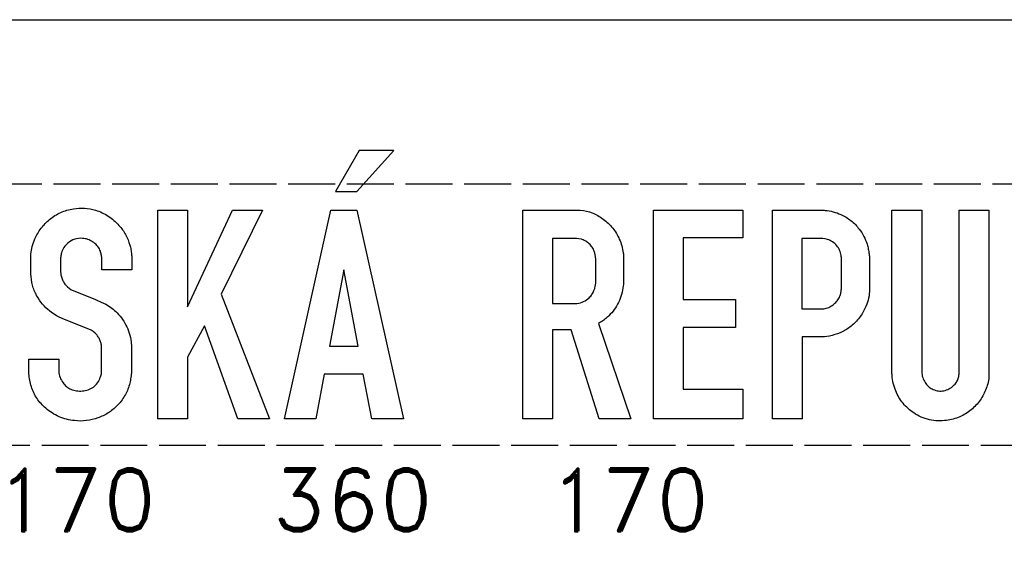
# Model space of a CAD drawing. Header units: millimetres. Extents: x -411 to 11679, y -762 to 3466.
# Tile 7 of 19: x 891 to 1835, y 2725 to 3225. Entities that reach past the tile are written whole.
import ezdxf

# ---------------------------------------------------------------- set-up
doc = ezdxf.new("R2010")
doc.units = ezdxf.units.MM
doc.header["$LTSCALE"] = 5
doc.linetypes.add('ACAD_ISO02W100', pattern=[15, 12, -3])
doc.layers.add('Kóty', color=2, linetype='Continuous')
doc.layers.add('Značka', color=7, linetype='Continuous')
doc.styles.get("Standard").update_dxf_attribs({"font": 'romand.shx', "height": 60})
doc.dimstyles.get("Standard").update_dxf_attribs({"dimtxt": 60, "dimasz": 70, "dimexe": 0.18, "dimexo": 0.0625, "dimgap": 30, "dimtad": 1, "dimdec": 0, "dimzin": 0, "dimdsep": 46, "dimtxsty": 'Standard', "dimcen": 0.09, "dimadec": 0, "dimazin": 0, "dimtfac": 1, "dimtdec": 0, "dimtofl": 0, "dimtmove": 0, "dimatfit": 3, "dimfxl": 1, "dimtolj": 1, "dimtzin": 0, "dimarcsym": 0})

# ---------------------------------------------------------------- blocks, each defined once
blk = doc.blocks.new('*D12')
at = {"layer": 'Defpoints', "color": 0, "transparency": 16777216}
for p in [(1030.47, 2705), (860.47, 2456.74), (1030.47, 2439.32)]:
    blk.add_point(p, dxfattribs=at)
at = {"layer": 'Kóty', "color": 0, "lineweight": -2, "transparency": 16777216}
for p, q in [((790.47, 2705), (720.47, 2705)), ((860.47, 2456.8), (860.47, 2705.18)), ((1030.47, 2439.39), (1030.47, 2705.18)), ((1100.47, 2705), (1170.47, 2705))]:
    blk.add_line(p, q, dxfattribs=at)
at = {"layer": 'Kóty', "color": 0, "transparency": 16777216}
for points in [[(790.47, 2716.67), (790.47, 2693.33), (860.47, 2705)], [(1100.47, 2716.67), (1100.47, 2693.33), (1030.47, 2705)]]:
    blk.add_solid(points, dxfattribs=at)
at = {"layer": 'Kóty', "color": 0, "transparency": 16777216, "insert": (945.47, 2765), "char_height": 60, "attachment_point": 5}
blk.add_mtext('\\A1;170', dxfattribs=at)
blk = doc.blocks.new('*D13')
at = {"layer": 'Defpoints', "color": 0, "transparency": 16777216}
for p in [(1390.47, 2705), (1390.47, 2570.09), (1030.47, 2438.76)]:
    blk.add_point(p, dxfattribs=at)
at = {"layer": 'Kóty', "color": 0, "lineweight": -2, "transparency": 16777216}
for p, q in [((1030.47, 2438.82), (1030.47, 2705.18)), ((1100.47, 2705), (1320.47, 2705)), ((1390.47, 2570.15), (1390.47, 2705.18))]:
    blk.add_line(p, q, dxfattribs=at)
at = {"layer": 'Kóty', "color": 0, "transparency": 16777216}
for points in [[(1100.47, 2716.67), (1100.47, 2693.33), (1030.47, 2705)], [(1320.47, 2716.67), (1320.47, 2693.33), (1390.47, 2705)]]:
    blk.add_solid(points, dxfattribs=at)
at = {"layer": 'Kóty', "color": 0, "transparency": 16777216, "insert": (1210.47, 2765), "char_height": 60, "attachment_point": 5}
blk.add_mtext('\\A1;360', dxfattribs=at)

msp = doc.modelspace()

# ---------------------------------------------------------------- linework, layer by layer
at = {"layer": 'Značka', "color": 5}
for points in [[(0, 0), (0, 3225), (2500, 3225), (2500, 0), (0, 0)], [(1194.08, 3060.32), (1214.64, 3060.32), (1250, 3099.76), (1216.72, 3099.76), (1194.08, 3060.32)], [(1023.77, 2842.52), (1023.77, 3042.5), (1052.33, 3042.5), (1052.33, 2949.81), (1095.42, 3042.5), (1124.19, 3042.5), (1084.5, 2962.17), (1130.98, 2842.52), (1100.5, 2842.52), (1068.42, 2931.65), (1052.33, 2901.6), (1052.33, 2842.52), (1023.77, 2842.52)], [(1145.15, 2842.5), (1189.5, 3042.52), (1214.54, 3042.52), (1259.27, 2842.5), (1228.85, 2842.5), (1220.56, 2885.31), (1183.33, 2885.31), (1175.27, 2842.5), (1145.15, 2842.5)], [(1498.96, 2842.5), (1498.96, 3042.5), (1584.54, 3042.5), (1584.54, 3016), (1527.36, 3016), (1527.36, 2956.94), (1577.46, 2956.94), (1577.46, 2930.15), (1527.36, 2930.15), (1527.36, 2871.02), (1584.54, 2871.02), (1584.54, 2842.5), (1498.96, 2842.5)], [(1188.42, 2912.17), (1215.75, 2912.17), (1202, 2985.21), (1188.42, 2912.17)]]:
    msp.add_lwpolyline(points, dxfattribs=at)
at = {"layer": 'Značka', "color": 7, "linetype": 'ACAD_ISO02W100', "ltscale": 0.75}
msp.add_lwpolyline([(125, 2817.51), (2375, 2817.51), (2375, 3067.51), (125, 3067.51)], close=True, dxfattribs=at)
at = {"layer": 'Značka', "color": 5}
for points in [[(928.834, 2899.85), (928.834, 2889.08), (928.862, 2888.57), (928.896, 2888.06, 0.0678454), (930.134, 2882.27, 0.0802684), (933, 2877.06, 0.0708563), (936.387, 2873.49, 0.0684467), (940.604, 2870.98, 0.0721768), (945.925, 2869.46, 0.0598649), (951.521, 2869.37, 0.0622895), (957.081, 2870.49, 0.0805249), (962.042, 2873.08, 0.0821992), (966.068, 2877.09, 0.0728598), (968.709, 2882.15), (969.286, 2883.91, 0.0242245), (969.688, 2885.71), (969.81, 2886.47), (969.917, 2887.23), (969.917, 2910.62, 0.0040665), (969.91, 2911.48, 0.012182), (969.875, 2912.33, 0.0575179), (969.229, 2915.72, 0.0413058), (967.917, 2918.96, 0.0418229), (966.107, 2922.09, 0.0555621), (963.75, 2924.79), (961.958, 2926.26), (959.98, 2927.48), (959.161, 2927.91), (958.334, 2928.31), (932.229, 2938.83), (931.603, 2939.07), (930.979, 2939.31, -0.0370484), (926.321, 2941.6), (921.979, 2944.5, -0.0476311), (914.832, 2950.79, -0.0533724), (909.084, 2958.4, -0.0616571), (904.456, 2968.15, -0.0625311), (902.354, 2978.67), (902.277, 2979.53), (902.209, 2980.4), (902.209, 2997.48, -0.0026454), (902.225, 2998.89, -0.0080378), (902.271, 3000.29, -0.0521206), (903.468, 3007.78, -0.0418308), (906.063, 3014.98, -0.0592888), (911.936, 3025.18, -0.0648885), (920.104, 3033.6, -0.0704637), (930.78, 3040.29, -0.0690214), (942.896, 3043.81, -0.0591365), (953.534, 3044.4, -0.0594967), (964, 3042.48, -0.0736934), (976.337, 3036.86, -0.0723478), (986.584, 3027.92, -0.0587024), (992.914, 3019.09, -0.0597001), (996.98, 3009.08, -0.0253299), (998.026, 3004.76, -0.0256407), (998.625, 3000.35), (998.704, 2999.39), (998.771, 2998.42), (998.771, 2985.42), (970.188, 2985.42), (970.188, 2996.23), (970.127, 2996.79), (970.063, 2997.35, 0.0269313), (969.487, 3000.82, 0.0496412), (968.396, 3004.15, 0.0841662), (965.525, 3008.69, 0.0706711), (961.355, 3012.21, 0.066928), (956.661, 3014.55, 0.0706383), (951.542, 3015.52, 0.0968758), (944.233, 3014.62, 0.0977554), (937.729, 3011.02, 0.0803741), (933.771, 3006.8, 0.0883112), (931.459, 3001.6, 0.0272424), (931.033, 2999.64, 0.0139144), (930.771, 2997.65), (930.707, 2997.04), (930.646, 2996.44), (930.646, 2983.56), (930.685, 2983.05), (930.729, 2982.54, 0.043572), (931.442, 2978.67, 0.0486619), (932.854, 2974.98, 0.0484958), (934.731, 2971.79, 0.0493716), (937.188, 2969.02), (938.767, 2967.67), (940.5, 2966.54), (941.131, 2966.2), (941.771, 2965.87), (963.438, 2957.19), (964.124, 2956.86), (964.813, 2956.54), (969.487, 2954.53), (974.084, 2952.37, -0.0464021), (979.771, 2948.73, -0.0370708), (984.813, 2944.17, -0.0425303), (990.121, 2937.81, -0.0476809), (994.188, 2930.62, -0.0473467), (997.019, 2922.69, -0.0410802), (998.417, 2914.4), (998.482, 2913.73), (998.542, 2913.06), (998.542, 2887.69), (998.49, 2887.15), (998.438, 2886.6, -0.0152463), (997.737, 2880.98, -0.0288898), (996.542, 2875.44, -0.0699283), (991.985, 2864.52, -0.0664071), (984.625, 2855.15, -0.06004), (976.223, 2848.25, -0.0584867), (966.48, 2843.54, -0.0603021), (955.372, 2840.87, -0.058903), (943.896, 2840.9, -0.0774752), (929.187, 2844.66, -0.0828863), (916.396, 2852.83, -0.0708527), (908.054, 2862.16, -0.0727182), (902.709, 2873.37, -0.0349292), (901.115, 2879.55, -0.026624), (900.292, 2885.85), (900.238, 2886.51), (900.188, 2887.17), (900.188, 2899.85), (928.834, 2899.85)], [(1373.56, 2842.52), (1373.56, 3042.5), (1426.02, 3042.5), (1427.38, 3042.49), (1428.73, 3042.46, -0.0837781), (1440.21, 3039.91, -0.0686201), (1450.61, 3033.96, -0.0685267), (1459.78, 3025.39, -0.0720648), (1466.15, 3014.75, -0.0375892), (1468.49, 3008.3, -0.0303056), (1469.94, 3001.6), (1470.09, 3000.66), (1470.23, 2999.71), (1470.23, 2972.33), (1470.09, 2971.16), (1469.94, 2969.98, -0.0347292), (1468.29, 2961.85, -0.0482154), (1465.33, 2954.1, -0.0497685), (1461.3, 2947.29, -0.0450007), (1456.04, 2941.35, -0.0273028), (1452.29, 2938.05, -0.0271534), (1448.21, 2935.19), (1447.19, 2934.56), (1446.17, 2933.94), (1477.29, 2842.52), (1446.79, 2842.52), (1420, 2928.04), (1402.23, 2928.04), (1402.23, 2842.52), (1373.56, 2842.52)], [(1612.88, 2842.52), (1612.88, 3042.5), (1661.46, 3042.5), (1662.51, 3042.42), (1663.56, 3042.33, -0.0411886), (1671.17, 3040.99, -0.0447158), (1678.46, 3038.35, -0.0661042), (1688.18, 3032.48, -0.0645472), (1696.08, 3024.29, -0.0470961), (1700.52, 3017.46, -0.048363), (1703.56, 3009.96, -0.0257836), (1704.76, 3005.29, -0.0186267), (1705.54, 3000.54), (1705.68, 2999.45), (1705.81, 2998.35), (1705.81, 2965.62), (1705.82, 2965.1), (1705.81, 2964.58, -0.0645227), (1704.59, 2956.35, -0.0470751), (1701.54, 2948.48, -0.0588956), (1695.46, 2938.52, -0.0699752), (1687.15, 2930.52, -0.0633714), (1677.86, 2925.11, -0.0514546), (1667.56, 2921.94), (1665.13, 2921.47), (1662.69, 2921.19), (1661.42, 2921.13), (1660.15, 2921.1), (1641.33, 2921.1), (1641.33, 2842.52), (1612.88, 2842.52)], [(1727.48, 3042.5), (1755.98, 3042.5), (1755.98, 2887.73), (1756.03, 2887.02), (1756.08, 2886.31, 0.0671588), (1757.32, 2881.05, 0.0758215), (1759.98, 2876.33, 0.0683144), (1763.08, 2873.06, 0.0698582), (1766.94, 2870.75, 0.0785243), (1771.91, 2869.38, 0.0781175), (1777.06, 2869.6, 0.0795627), (1782.11, 2871.33, 0.0719694), (1786.46, 2874.5, 0.0592555), (1789.18, 2877.65, 0.0747646), (1790.94, 2881.33, 0.0316103), (1791.45, 2883.34, 0.0101451), (1791.79, 2885.4), (1791.88, 2885.94), (1791.96, 2886.48), (1791.96, 3042.5), (1820.44, 3042.5), (1820.44, 2885.6), (1820.43, 2884.75, -0.0054367), (1820.42, 2883.9, -0.0476763), (1819.61, 2877.72, -0.036981), (1817.75, 2871.71, -0.0655269), (1811.9, 2860.51, -0.0715357), (1803.27, 2851.31, -0.0753966), (1792.35, 2844.48, -0.0739119), (1779.83, 2841.12, -0.0916771), (1763.38, 2841.77, -0.0962694), (1748.33, 2848.31, -0.0816834), (1738.06, 2857.48, -0.0766012), (1731.13, 2869.33, -0.0429616), (1728.71, 2876.66, -0.0423627), (1727.58, 2884.25), (1727.53, 2885.07), (1727.48, 2885.9), (1727.48, 3042.5)], [(1402.23, 3015.48), (1402.23, 2953.17), (1424.04, 2953.17), (1424.8, 2953.19), (1425.56, 2953.23, 0.0895676), (1431.93, 2954.88, 0.0957573), (1437.29, 2958.69, 0.0606006), (1439.94, 2961.87, 0.0452921), (1441.86, 2965.54, 0.0315408), (1442.81, 2968.15, 0.0444283), (1443.36, 2970.85), (1443.43, 2971.57), (1443.48, 2972.29), (1443.48, 2996.19), (1443.42, 2996.84), (1443.36, 2997.5, 0.0332246), (1442.78, 3000.82, 0.0444876), (1441.69, 3004.02, 0.0628245), (1439.51, 3007.83, 0.0608894), (1436.46, 3011, 0.0531573), (1433.3, 3013.18, 0.0528446), (1429.77, 3014.65), (1427.47, 3015.21), (1425.13, 3015.46), (1424.3, 3015.48), (1423.48, 3015.48), (1402.23, 3015.48)], [(1641.19, 3015.48), (1641.19, 2947.96), (1659.21, 2947.96), (1660.04, 2947.97), (1660.88, 2948, 0.0692245), (1665.66, 2948.97, 0.0668592), (1670.04, 2951.19, 0.0621726), (1673.55, 2954.08, 0.0601396), (1676.25, 2957.73, 0.0565676), (1678.04, 2961.64, 0.0605789), (1678.88, 2965.83), (1678.92, 2966.39), (1678.96, 2966.94), (1678.96, 2997.21), (1678.87, 2998.22), (1678.75, 2999.23, 0.0712458), (1677.31, 3004.11, 0.0717162), (1674.54, 3008.44, 0.076323), (1670.48, 3012.17, 0.0731729), (1665.52, 3014.54), (1663.32, 3015.15), (1661.06, 3015.44), (1660.19, 3015.47), (1659.31, 3015.48), (1641.19, 3015.48)]]:
    msp.add_lwpolyline(points, format="xyb", dxfattribs=at)

# ---------------------------------------------------------------- texts
at = {"layer": 'Kóty', "insert": (1475.47, 2765), "char_height": 60, "attachment_point": 5}
msp.add_mtext('\\A1;170', dxfattribs=at)

# ---------------------------------------------------------------- dimensions: what is measured, and where the dimension line sits
at = {"layer": 'Kóty'}
dim = msp.add_linear_dim(base=(1030.47, 2705), p1=(860.47, 2456.74), p2=(1030.47, 2439.325), dimstyle='Standard', dxfattribs=at)
dim.commit()
dim.dimension.update_dxf_attribs({"geometry": '*D12', "text_midpoint": (945.47, 2705), "dimtype": 160})
dim = msp.add_linear_dim(base=(1390.47, 2705), p1=(1030.47, 2438.755), p2=(1390.47, 2570.09), dimstyle='Standard', dxfattribs=at)
dim.commit()
dim.dimension.update_dxf_attribs({"geometry": '*D13', "text_midpoint": (1210.47, 2765)})

doc.saveas('drawing.dxf')
